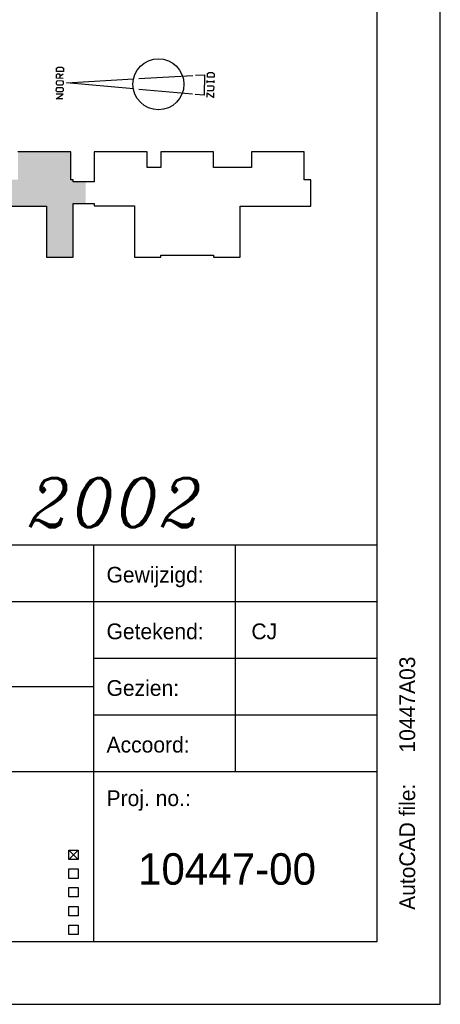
# Model space of a CAD drawing. Extents: x -39327 to 109237, y 358172 to 442272.
# Tile 74 of 96: x 102558 to 109237, y 358172 to 373814. Entities that reach past the tile are written whole.
import ezdxf

# ---------------------------------------------------------------- set-up
doc = ezdxf.new("R2010")
doc.units = 0
doc.header["$LTSCALE"] = 100
doc.layers.get('0').update_dxf_attribs({"linetype": 'CONTINUOUS'})
for name, color, linetype in [('00KAD025', 2, 'CONTINUOUS'), ('00KAD070', 5, 'CONTINUOUS'), ('AL$1----_ALGEMEEN', 7, 'CONTINUOUS'), ('AL$2----_RENVOOI', 7, 'CONTINUOUS'), ('AL$5----_NOORDPIJL', 7, 'CONTINUOUS'), ('BL$4----', 7, 'CONTINUOUS'), ('WL561---', 4, 'CONTINUOUS')]:
    doc.layers.add(name, color=color, linetype=linetype)
doc.styles.add('BURO-025', font='BUROFONT.shx', dxfattribs={"height": 250})
doc.styles.add('BURO-035', font='BUROFONT.shx', dxfattribs={"height": 350})
doc.styles.add('BURO-050', font='BUROFONT.shx', dxfattribs={"height": 500})
doc.styles.add('ITALICC', font='italicc', dxfattribs={"width": 10, "height": 10})

# ---------------------------------------------------------------- blocks, each defined once
blk = doc.blocks.new('KUIJPERSKLEUR')
at = {"color": 1}
for p, q in [((-185, 73), (-10, 73)), ((-55, 10), (-55, 73)), ((-32.5, 37), (-32.5, 73)), ((-185, 64), (-10, 64)), ((-55, 55), (-10, 55)), ((-185, 50.5), (-55, 50.5)), ((-55, 46), (-10, 46)), ((-185, 37), (-10, 37)), ((-59, 24.51), (-57.5, 23.01)), ((-59, 23.01), (-57.5, 24.51)), ((-59, 24.51), (-57.5, 24.51)), ((-59, 23.01), (-59, 24.51)), ((-57.5, 24.51), (-57.5, 23.01)), ((-57.5, 23.01), (-59, 23.01)), ((-59, 20.01), (-59, 21.51)), ((-59, 21.51), (-57.5, 21.51)), ((-57.5, 21.51), (-57.5, 20.01)), ((-57.5, 20.01), (-59, 20.01)), ((-59, 17.05), (-59, 18.55)), ((-59, 18.55), (-57.5, 18.55)), ((-57.5, 18.55), (-57.5, 17.05)), ((-57.5, 17.05), (-59, 17.05)), ((-59, 14.05), (-59, 15.55)), ((-59, 15.55), (-57.5, 15.55)), ((-57.5, 15.55), (-57.5, 14.05)), ((-57.5, 14.05), (-59, 14.05)), ((-59, 12.58), (-57.5, 12.58)), ((-59, 11.08), (-59, 12.58)), ((-57.5, 12.58), (-57.5, 11.08)), ((-57.5, 11.08), (-59, 11.08))]:
    blk.add_line(p, q, dxfattribs=at)
at = {"color": 1, "style": 'BURO-025'}
for s, p in [('Gewijzigd:', (-53, 67)), ('Getekend:', (-53, 58)), ('Gezien:', (-53, 49)), ('Accoord:', (-53, 40)), ('Proj. no.:', (-53, 31.5))]:
    blk.add_text(s, height=2.5, dxfattribs=at).set_placement(p)
blk.add_text('AutoCAD file:', height=2.5, rotation=90, dxfattribs=at).set_placement((-4, 15))
at = {"color": 150, "style": 'BURO-025'}
for tag, p in [('TKSCHAAL', (-167, 67)), ('TKBLADNR', (-124, 67)), ('TKDATCREAT', (-81, 67)), ('TKDATA', (-30, 67)), ('TKINIT', (-30, 58)), ('PRPRLEID', (-30, 49)), ('PRGRLEID', (-30, 40))]:
    blk.add_attdef(tag, p, '', height=2.5, dxfattribs=at)
at = {"color": 3, "style": 'BURO-035'}
for tag, p in [('PROMSCHR', (-177, 55)), ('TK1OMSCHR', (-177, 42))]:
    blk.add_attdef(tag, p, '', height=3.5, dxfattribs=at)
at = {"color": 1, "style": 'BURO-025'}
blk.add_attdef('TKFILE', (-4, 40), '', height=2.5, rotation=90, dxfattribs=at)
blk.add_attdef('PRNAAM', (-30, 31.5), '', height=2.5, dxfattribs=at)
at = {"color": 4, "style": 'BURO-050'}
blk.add_attdef('TKTEKNR', (-48, 19), '', height=5, dxfattribs=at)

msp = doc.modelspace()

# ---------------------------------------------------------------- hatches: boundary and pattern name
at = {"layer": 'BL$4----'}
msp.add_hatch(color=8, dxfattribs=at).paths.add_polyline_path([(103603.4, 371241), (103406.3, 371241), (103406.3, 371271.5), (103368.6, 371271.5), (103368.6, 371713.2), (102529, 371713.2), (102529, 371271.5), (102155, 371271.5), (102155, 371713.2), (101412.5, 371713.2), (101412.5, 370855), (101727.2, 370855), (101727.2, 370041.9), (102147.7, 370041.9), (102147.7, 370851), (102985.8, 370851), (102985.8, 370041.9), (103406.3, 370041.9), (103406.3, 370895.6), (103603.4, 370895.6)])

# ---------------------------------------------------------------- linework, layer by layer
at = {"layer": '00KAD025', "linetype": 'CONTINUOUS'}
for p, q in [((109237.4, 358171.9), (109237.4, 442271.9)), ((-39327.3, 358171.9), (109237.4, 358171.9))]:
    msp.add_line(p, q, dxfattribs=at)
at = {"layer": '00KAD070', "linetype": 'CONTINUOUS'}
for p, q in [((108237.4, 359171.9), (108237.4, 441271.9)), ((-38327.3, 359171.9), (108237.4, 359171.9))]:
    msp.add_line(p, q, dxfattribs=at)
at = {"layer": 'AL$1----_ALGEMEEN', "color": 8}
msp.add_circle((104762.3, 372788.6), 405.1, dxfattribs=at)
at = {"layer": 'AL$2----_RENVOOI', "color": 8}
msp.add_lwpolyline([(102147.7, 370851), (102985.8, 370851), (102985.8, 370041.9), (103406.3, 370041.9), (103406.3, 370895.6), (103742.6, 370895.6), (103742.6, 370855), (104379.1, 370855), (104379.1, 370041.9), (104799.6, 370041.9), (104799.6, 370072.4), (105637.7, 370072.4), (105637.7, 370041.9), (106058.2, 370041.9), (106058.2, 370851), (107182.1, 370851), (107182.1, 371271.5), (107076.7, 371271.5), (107076.7, 371713.2), (106237.2, 371713.2), (106237.2, 371468.3), (105638.4, 371468.3), (105638.4, 371713.2), (104798.9, 371713.2), (104798.9, 371468.3), (104582.2, 371468.3), (104582.2, 371713.2), (103742.6, 371713.2), (103742.6, 371241), (103406.3, 371241), (103406.3, 371271.5), (103368.6, 371271.5), (103368.6, 371713.2), (102529, 371713.2)], dxfattribs=at)
at = {"layer": 'AL$5----_NOORDPIJL', "color": 8}
for points in [[(103250.3, 372881.7), (103142.4, 372883.2), (103143.2, 372937.2), (103156.9, 372954.5), (103183.9, 372954.2), (103197.2, 372936.5), (103196.4, 372882.5)], [(103251.8, 372989.7), (103143.9, 372991.2), (103144.7, 373045.1), (103171.9, 373062.2), (103225.9, 373061.5), (103252.6, 373043.6), (103251.8, 372989.7)], [(103196.9, 372917.6), (103251.3, 372951.9)], [(104451.4, 372878.2), (105307.4, 372929.8)], [(105351.2, 372933.6), (105493.6, 372940.5), (105489.1, 372616.5), (105347, 372627.3)], [(105646.2, 372902), (105538.7, 372903.5), (105539.5, 372957.2), (105566.6, 372974.3), (105620.3, 372973.6), (105646.9, 372955.7), (105646.2, 372902)], [(103235.4, 372774.1), (103154.4, 372775.2), (103141.2, 372792.9), (103141.7, 372829.4), (103155.4, 372846.7), (103236.4, 372845.5), (103249.6, 372827.9), (103249.1, 372791.4), (103235.4, 372774.1)], [(104363.7, 372715.4), (103304.1, 372808.9), (104365.9, 372872.9)], [(105537.4, 372812.1), (105537.9, 372848.3)], [(105537.7, 372831.7), (105645.2, 372830.2)], [(105644.9, 372810.6), (105645.4, 372846.8)], [(103245.8, 372558), (103138, 372559.5), (103246.8, 372629.5), (103138.9, 372631)], [(103233.9, 372666.2), (103153, 372667.3), (103139.7, 372685), (103140.2, 372721.4), (103153.9, 372738.8), (103234.9, 372737.7), (103248.1, 372719.9), (103247.6, 372683.5), (103233.9, 372666.2)], [(105303.3, 372632.3), (104449, 372707.6)], [(105534.2, 372581), (105535.2, 372652.2), (105641.7, 372579.5), (105642.7, 372650.7)], [(105537.1, 372688.5), (105629.7, 372687.2), (105643.5, 372704.5), (105644, 372740.7), (105630.7, 372758.4), (105536.7, 372759.7)]]:
    msp.add_lwpolyline(points, dxfattribs=at)

# ---------------------------------------------------------------- block references
at = {"layer": 'BL$4----'}
ref = msp.add_blockref('KUIJPERSKLEUR', (109237.4, 358171.9), dxfattribs=dict(at, xscale=100, yscale=100, zscale=100))
ref.add_attrib('TKINIT', 'CJ', (106237.4, 363971.9), dxfattribs={"layer": '0', "color": 150, "height": 250, "style": 'BURO-025'})
ref.add_attrib('TKFILE', '10447A03', (108837.4, 362171.9), dxfattribs={"layer": '0', "color": 1, "height": 250, "rotation": 90, "style": 'BURO-025'})
ref.add_attrib('TKTEKNR', '10447-00', (104437.4, 360071.9), dxfattribs={"layer": '0', "color": 4, "height": 500, "style": 'BURO-050'})

# ---------------------------------------------------------------- texts
at = {"layer": 'WL561---', "color": 5, "linetype": 'CONTINUOUS', "style": 'ITALICC'}
msp.add_text('REVISIE DECEMBER 2002', height=776.16, dxfattribs=at).set_placement((90750.9, 365753.3))

doc.saveas('drawing.dxf')
